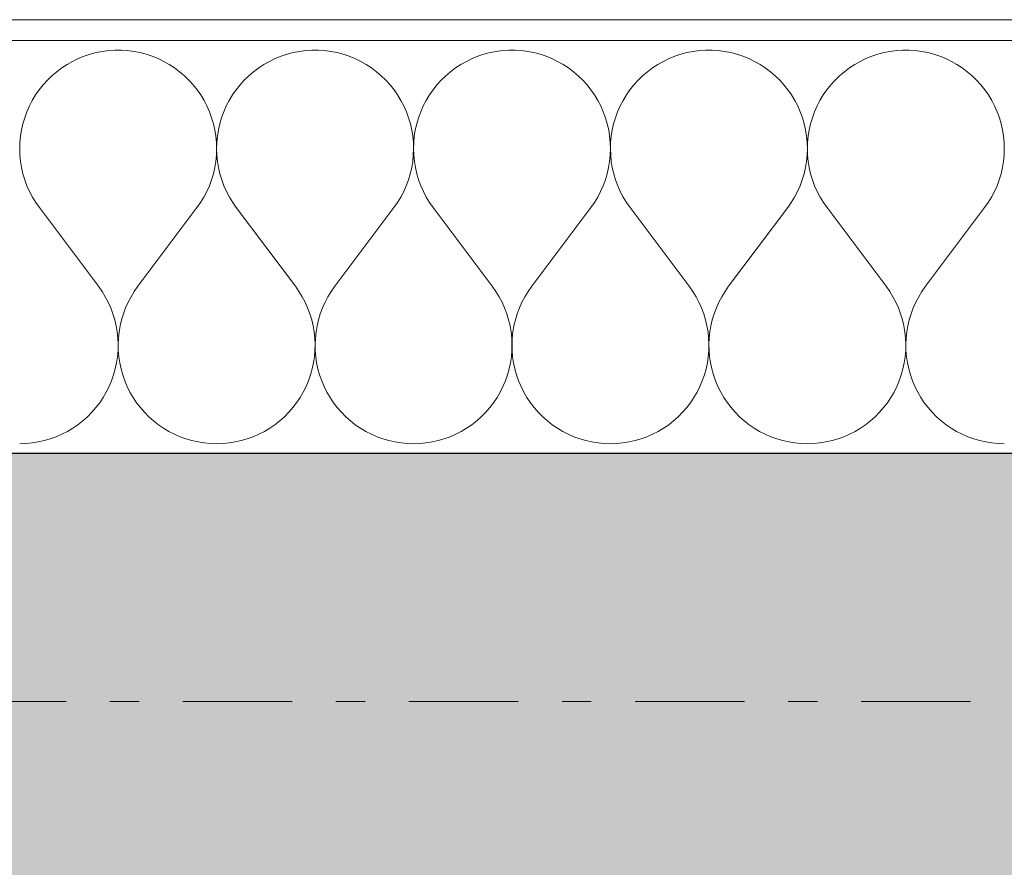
# Model space of a CAD drawing. Extents: x 100 to 2982, y 37 to 2050.
# Tile 130 of 135: x 2036 to 2084, y 1781 to 1823. Entities that reach past the tile are written whole.
import ezdxf
from ezdxf.xclip import XClip

# ---------------------------------------------------------------- set-up
doc = ezdxf.new("R2010")
doc.units = 0
doc.header["$MEASUREMENT"] = 0
doc.header["$XCLIPFRAME"] = 0
doc.linetypes.add('Przerywana podwójnie', pattern=[54.680554, 26.458333, -10.583333, 7.055556, -10.583333])
for name, color, linetype in [('410-K Osie', 7, 'Continuous'), ('420-K Ściany', 7, 'Continuous'), ('820-G Rysunki Obrazki', 7, 'Continuous')]:
    doc.layers.add(name, color=color, linetype=linetype)

# ---------------------------------------------------------------- blocks, each defined once
blk = doc.blocks.new('*X25')
at = {"layer": '420-K Ściany', "color": 174, "linetype": 'Continuous', "lineweight": 5, "ltscale": 0.2}
for p, q in [((2040.033, 1820.972), (2039.733, 1820.913)), ((2040.336, 1821.011), (2040.033, 1820.972)), ((2040.641, 1821.03), (2040.336, 1821.011)), ((2040.947, 1821.03), (2040.641, 1821.03)), ((2041.252, 1821.011), (2040.947, 1821.03)), ((2041.555, 1820.972), (2041.252, 1821.011)), ((2041.855, 1820.913), (2041.555, 1820.972)), ((2049.557, 1820.972), (2049.257, 1820.913)), ((2049.86, 1821.011), (2049.557, 1820.972)), ((2050.165, 1821.03), (2049.86, 1821.011)), ((2050.471, 1821.03), (2050.165, 1821.03)), ((2050.776, 1821.011), (2050.471, 1821.03)), ((2051.079, 1820.972), (2050.776, 1821.011)), ((2051.379, 1820.913), (2051.079, 1820.972)), ((2059.081, 1820.972), (2058.781, 1820.913)), ((2059.384, 1821.011), (2059.081, 1820.972)), ((2059.689, 1821.03), (2059.384, 1821.011)), ((2059.994, 1821.03), (2059.689, 1821.03)), ((2060.299, 1821.011), (2059.994, 1821.03)), ((2060.602, 1820.972), (2060.299, 1821.011)), ((2060.902, 1820.913), (2060.602, 1820.972)), ((2068.605, 1820.972), (2068.305, 1820.913)), ((2068.908, 1821.011), (2068.605, 1820.972)), ((2069.213, 1821.03), (2068.908, 1821.011)), ((2069.518, 1821.03), (2069.213, 1821.03)), ((2069.823, 1821.011), (2069.518, 1821.03)), ((2070.126, 1820.972), (2069.823, 1821.011)), ((2070.426, 1820.913), (2070.126, 1820.972)), ((2078.128, 1820.972), (2077.829, 1820.913)), ((2078.431, 1821.011), (2078.128, 1820.972)), ((2078.736, 1821.03), (2078.431, 1821.011)), ((2079.042, 1821.03), (2078.736, 1821.03)), ((2079.347, 1821.011), (2079.042, 1821.03)), ((2079.65, 1820.972), (2079.347, 1821.011)), ((2079.95, 1820.913), (2079.65, 1820.972)), ((2038.589, 1820.492), (2038.323, 1820.341)), ((2038.865, 1820.624), (2038.589, 1820.492)), ((2039.148, 1820.739), (2038.865, 1820.624)), ((2039.438, 1820.835), (2039.148, 1820.739)), ((2039.733, 1820.913), (2039.438, 1820.835)), ((2042.15, 1820.835), (2041.855, 1820.913)), ((2042.44, 1820.739), (2042.15, 1820.835)), ((2042.723, 1820.624), (2042.44, 1820.739)), ((2042.999, 1820.492), (2042.723, 1820.624)), ((2043.265, 1820.341), (2042.999, 1820.492)), ((2048.113, 1820.492), (2047.847, 1820.341)), ((2048.388, 1820.624), (2048.113, 1820.492)), ((2048.672, 1820.739), (2048.388, 1820.624)), ((2048.962, 1820.835), (2048.672, 1820.739)), ((2049.257, 1820.913), (2048.962, 1820.835)), ((2051.674, 1820.835), (2051.379, 1820.913)), ((2051.964, 1820.739), (2051.674, 1820.835)), ((2052.247, 1820.624), (2051.964, 1820.739)), ((2052.523, 1820.492), (2052.247, 1820.624)), ((2052.789, 1820.341), (2052.523, 1820.492)), ((2057.637, 1820.492), (2057.371, 1820.341)), ((2057.912, 1820.624), (2057.637, 1820.492)), ((2058.195, 1820.739), (2057.912, 1820.624)), ((2058.485, 1820.835), (2058.195, 1820.739)), ((2058.781, 1820.913), (2058.485, 1820.835)), ((2061.198, 1820.835), (2060.902, 1820.913)), ((2061.488, 1820.739), (2061.198, 1820.835)), ((2061.771, 1820.624), (2061.488, 1820.739)), ((2062.046, 1820.492), (2061.771, 1820.624)), ((2062.313, 1820.341), (2062.046, 1820.492)), ((2067.161, 1820.492), (2066.895, 1820.341)), ((2067.436, 1820.624), (2067.161, 1820.492)), ((2067.719, 1820.739), (2067.436, 1820.624)), ((2068.009, 1820.835), (2067.719, 1820.739)), ((2068.305, 1820.913), (2068.009, 1820.835)), ((2070.722, 1820.835), (2070.426, 1820.913)), ((2071.012, 1820.739), (2070.722, 1820.835)), ((2071.295, 1820.624), (2071.012, 1820.739)), ((2071.57, 1820.492), (2071.295, 1820.624)), ((2071.836, 1820.341), (2071.57, 1820.492)), ((2076.685, 1820.492), (2076.418, 1820.341)), ((2076.96, 1820.624), (2076.685, 1820.492)), ((2077.243, 1820.739), (2076.96, 1820.624)), ((2077.533, 1820.835), (2077.243, 1820.739)), ((2077.829, 1820.913), (2077.533, 1820.835)), ((2080.246, 1820.835), (2079.95, 1820.913)), ((2080.536, 1820.739), (2080.246, 1820.835)), ((2080.819, 1820.624), (2080.536, 1820.739)), ((2081.094, 1820.492), (2080.819, 1820.624)), ((2081.36, 1820.341), (2081.094, 1820.492)), ((2038.067, 1820.175), (2037.822, 1819.992)), ((2038.323, 1820.341), (2038.067, 1820.175)), ((2043.521, 1820.175), (2043.265, 1820.341)), ((2043.766, 1819.992), (2043.521, 1820.175)), ((2047.591, 1820.175), (2047.346, 1819.992)), ((2047.847, 1820.341), (2047.591, 1820.175)), ((2053.045, 1820.175), (2052.789, 1820.341)), ((2053.289, 1819.992), (2053.045, 1820.175)), ((2057.115, 1820.175), (2056.87, 1819.992)), ((2057.371, 1820.341), (2057.115, 1820.175)), ((2062.569, 1820.175), (2062.313, 1820.341)), ((2062.813, 1819.992), (2062.569, 1820.175)), ((2066.639, 1820.175), (2066.394, 1819.992)), ((2066.895, 1820.341), (2066.639, 1820.175)), ((2072.092, 1820.175), (2071.836, 1820.341)), ((2072.337, 1819.992), (2072.092, 1820.175)), ((2076.162, 1820.175), (2075.918, 1819.992)), ((2076.418, 1820.341), (2076.162, 1820.175)), ((2081.616, 1820.175), (2081.36, 1820.341)), ((2081.861, 1819.992), (2081.616, 1820.175)), ((2037.37, 1819.581), (2037.165, 1819.354)), ((2037.59, 1819.793), (2037.37, 1819.581)), ((2037.822, 1819.992), (2037.59, 1819.793)), ((2043.998, 1819.793), (2043.766, 1819.992)), ((2044.218, 1819.581), (2043.998, 1819.793)), ((2044.423, 1819.354), (2044.218, 1819.581)), ((2046.894, 1819.581), (2046.689, 1819.354)), ((2047.114, 1819.793), (2046.894, 1819.581)), ((2047.346, 1819.992), (2047.114, 1819.793)), ((2053.522, 1819.793), (2053.289, 1819.992)), ((2053.741, 1819.581), (2053.522, 1819.793)), ((2053.947, 1819.354), (2053.741, 1819.581)), ((2056.418, 1819.581), (2056.213, 1819.354)), ((2056.637, 1819.793), (2056.418, 1819.581)), ((2056.87, 1819.992), (2056.637, 1819.793)), ((2063.046, 1819.793), (2062.813, 1819.992)), ((2063.265, 1819.581), (2063.046, 1819.793)), ((2063.47, 1819.354), (2063.265, 1819.581)), ((2065.942, 1819.581), (2065.737, 1819.354)), ((2066.161, 1819.793), (2065.942, 1819.581)), ((2066.394, 1819.992), (2066.161, 1819.793)), ((2072.57, 1819.793), (2072.337, 1819.992)), ((2072.789, 1819.581), (2072.57, 1819.793)), ((2072.994, 1819.354), (2072.789, 1819.581)), ((2075.466, 1819.581), (2075.26, 1819.354)), ((2075.685, 1819.793), (2075.466, 1819.581)), ((2075.918, 1819.992), (2075.685, 1819.793)), ((2082.093, 1819.793), (2081.861, 1819.992)), ((2082.313, 1819.581), (2082.093, 1819.793)), ((2082.518, 1819.354), (2082.313, 1819.581)), ((2036.975, 1819.115), (2036.8, 1818.864)), ((2037.165, 1819.354), (2036.975, 1819.115)), ((2044.613, 1819.115), (2044.423, 1819.354)), ((2044.788, 1818.864), (2044.613, 1819.115)), ((2046.499, 1819.115), (2046.324, 1818.864)), ((2046.689, 1819.354), (2046.499, 1819.115)), ((2054.137, 1819.115), (2053.947, 1819.354)), ((2054.311, 1818.864), (2054.137, 1819.115)), ((2056.023, 1819.115), (2055.848, 1818.864)), ((2056.213, 1819.354), (2056.023, 1819.115)), ((2063.661, 1819.115), (2063.47, 1819.354)), ((2063.835, 1818.864), (2063.661, 1819.115)), ((2065.546, 1819.115), (2065.372, 1818.864)), ((2065.737, 1819.354), (2065.546, 1819.115)), ((2073.185, 1819.115), (2072.994, 1819.354)), ((2073.359, 1818.864), (2073.185, 1819.115)), ((2075.07, 1819.115), (2074.896, 1818.864)), ((2075.26, 1819.354), (2075.07, 1819.115)), ((2082.708, 1819.115), (2082.518, 1819.354)), ((2082.883, 1818.864), (2082.708, 1819.115)), ((2036.642, 1818.603), (2036.501, 1818.332)), ((2036.8, 1818.864), (2036.642, 1818.603)), ((2044.946, 1818.603), (2044.788, 1818.864)), ((2045.087, 1818.332), (2044.946, 1818.603)), ((2046.166, 1818.603), (2046.025, 1818.332)), ((2046.324, 1818.864), (2046.166, 1818.603)), ((2054.47, 1818.603), (2054.311, 1818.864)), ((2054.611, 1818.332), (2054.47, 1818.603)), ((2055.69, 1818.603), (2055.549, 1818.332)), ((2055.848, 1818.864), (2055.69, 1818.603)), ((2063.993, 1818.603), (2063.835, 1818.864)), ((2064.134, 1818.332), (2063.993, 1818.603)), ((2065.214, 1818.603), (2065.073, 1818.332)), ((2065.372, 1818.864), (2065.214, 1818.603)), ((2073.517, 1818.603), (2073.359, 1818.864)), ((2073.658, 1818.332), (2073.517, 1818.603)), ((2074.737, 1818.603), (2074.596, 1818.332)), ((2074.896, 1818.864), (2074.737, 1818.603)), ((2083.041, 1818.603), (2082.883, 1818.864)), ((2083.182, 1818.332), (2083.041, 1818.603)), ((2036.501, 1818.332), (2036.378, 1818.052)), ((2045.21, 1818.052), (2045.087, 1818.332)), ((2046.025, 1818.332), (2045.902, 1818.052)), ((2054.734, 1818.052), (2054.611, 1818.332)), ((2055.549, 1818.332), (2055.425, 1818.052)), ((2064.258, 1818.052), (2064.134, 1818.332)), ((2065.073, 1818.332), (2064.949, 1818.052)), ((2073.782, 1818.052), (2073.658, 1818.332)), ((2074.596, 1818.332), (2074.473, 1818.052)), ((2083.305, 1818.052), (2083.182, 1818.332)), ((2036.273, 1817.765), (2036.186, 1817.472)), ((2036.378, 1818.052), (2036.273, 1817.765)), ((2045.315, 1817.765), (2045.21, 1818.052)), ((2045.402, 1817.472), (2045.315, 1817.765)), ((2045.796, 1817.765), (2045.71, 1817.472)), ((2045.902, 1818.052), (2045.796, 1817.765)), ((2054.839, 1817.765), (2054.734, 1818.052)), ((2054.926, 1817.472), (2054.839, 1817.765)), ((2055.32, 1817.765), (2055.234, 1817.472)), ((2055.425, 1818.052), (2055.32, 1817.765)), ((2064.363, 1817.765), (2064.258, 1818.052)), ((2064.449, 1817.472), (2064.363, 1817.765)), ((2064.844, 1817.765), (2064.758, 1817.472)), ((2064.949, 1818.052), (2064.844, 1817.765)), ((2073.887, 1817.765), (2073.782, 1818.052)), ((2073.973, 1817.472), (2073.887, 1817.765)), ((2074.368, 1817.765), (2074.281, 1817.472)), ((2074.473, 1818.052), (2074.368, 1817.765)), ((2083.411, 1817.765), (2083.305, 1818.052)), ((2083.497, 1817.472), (2083.411, 1817.765)), ((2036.119, 1817.174), (2036.07, 1816.872)), ((2036.186, 1817.472), (2036.119, 1817.174)), ((2045.469, 1817.174), (2045.402, 1817.472)), ((2045.518, 1816.872), (2045.469, 1817.174)), ((2045.642, 1817.174), (2045.594, 1816.872)), ((2045.71, 1817.472), (2045.642, 1817.174)), ((2054.993, 1817.174), (2054.926, 1817.472)), ((2055.042, 1816.872), (2054.993, 1817.174)), ((2055.166, 1817.174), (2055.118, 1816.872)), ((2055.234, 1817.472), (2055.166, 1817.174)), ((2064.517, 1817.174), (2064.449, 1817.472)), ((2064.565, 1816.872), (2064.517, 1817.174)), ((2064.69, 1817.174), (2064.642, 1816.872)), ((2064.758, 1817.472), (2064.69, 1817.174)), ((2074.041, 1817.174), (2073.973, 1817.472)), ((2074.089, 1816.872), (2074.041, 1817.174)), ((2074.214, 1817.174), (2074.165, 1816.872)), ((2074.281, 1817.472), (2074.214, 1817.174)), ((2083.565, 1817.174), (2083.497, 1817.472)), ((2083.613, 1816.872), (2083.565, 1817.174)), ((2036.07, 1816.872), (2036.041, 1816.568)), ((2045.547, 1816.568), (2045.518, 1816.872)), ((2045.594, 1816.872), (2045.565, 1816.568)), ((2055.07, 1816.568), (2055.042, 1816.872)), ((2055.118, 1816.872), (2055.089, 1816.568)), ((2064.594, 1816.568), (2064.565, 1816.872)), ((2064.642, 1816.872), (2064.613, 1816.568)), ((2074.118, 1816.568), (2074.089, 1816.872)), ((2074.165, 1816.872), (2074.137, 1816.568)), ((2083.642, 1816.568), (2083.613, 1816.872)), ((2036.041, 1816.568), (2036.032, 1816.263)), ((2036.032, 1816.263), (2036.042, 1815.957)), ((2045.546, 1815.957), (2045.556, 1816.263)), ((2045.556, 1816.263), (2045.547, 1816.568)), ((2045.565, 1816.568), (2045.556, 1816.263)), ((2045.556, 1816.263), (2045.566, 1815.957)), ((2055.069, 1815.957), (2055.08, 1816.263)), ((2055.08, 1816.263), (2055.07, 1816.568)), ((2055.089, 1816.568), (2055.08, 1816.263)), ((2055.08, 1816.263), (2055.09, 1815.957)), ((2064.593, 1815.957), (2064.604, 1816.263)), ((2064.604, 1816.263), (2064.594, 1816.568)), ((2064.613, 1816.568), (2064.604, 1816.263)), ((2064.604, 1816.263), (2064.614, 1815.957)), ((2074.117, 1815.957), (2074.127, 1816.263)), ((2074.127, 1816.263), (2074.118, 1816.568)), ((2074.137, 1816.568), (2074.127, 1816.263)), ((2074.127, 1816.263), (2074.138, 1815.957)), ((2083.641, 1815.957), (2083.651, 1816.263)), ((2083.651, 1816.263), (2083.642, 1816.568)), ((2036.042, 1815.957), (2036.072, 1815.653)), ((2045.516, 1815.653), (2045.546, 1815.957)), ((2045.566, 1815.957), (2045.596, 1815.653)), ((2055.04, 1815.653), (2055.069, 1815.957)), ((2055.09, 1815.957), (2055.12, 1815.653)), ((2064.563, 1815.653), (2064.593, 1815.957)), ((2064.614, 1815.957), (2064.644, 1815.653)), ((2074.087, 1815.653), (2074.117, 1815.957)), ((2074.138, 1815.957), (2074.168, 1815.653)), ((2083.611, 1815.653), (2083.641, 1815.957)), ((2036.072, 1815.653), (2036.122, 1815.352)), ((2036.122, 1815.352), (2036.19, 1815.054)), ((2045.398, 1815.054), (2045.466, 1815.352)), ((2045.466, 1815.352), (2045.516, 1815.653)), ((2045.596, 1815.653), (2045.645, 1815.352)), ((2045.645, 1815.352), (2045.714, 1815.054)), ((2054.922, 1815.054), (2054.99, 1815.352)), ((2054.99, 1815.352), (2055.04, 1815.653)), ((2055.12, 1815.653), (2055.169, 1815.352)), ((2055.169, 1815.352), (2055.238, 1815.054)), ((2064.445, 1815.054), (2064.514, 1815.352)), ((2064.514, 1815.352), (2064.563, 1815.653)), ((2064.644, 1815.653), (2064.693, 1815.352)), ((2064.693, 1815.352), (2064.762, 1815.054)), ((2073.969, 1815.054), (2074.038, 1815.352)), ((2074.038, 1815.352), (2074.087, 1815.653)), ((2074.168, 1815.653), (2074.217, 1815.352)), ((2074.217, 1815.352), (2074.285, 1815.054)), ((2083.493, 1815.054), (2083.562, 1815.352)), ((2083.562, 1815.352), (2083.611, 1815.653)), ((2036.19, 1815.054), (2036.278, 1814.761)), ((2045.31, 1814.761), (2045.398, 1815.054)), ((2045.714, 1815.054), (2045.802, 1814.761)), ((2054.834, 1814.761), (2054.922, 1815.054)), ((2055.238, 1815.054), (2055.325, 1814.761)), ((2064.358, 1814.761), (2064.445, 1815.054)), ((2064.762, 1815.054), (2064.849, 1814.761)), ((2073.882, 1814.761), (2073.969, 1815.054)), ((2074.285, 1815.054), (2074.373, 1814.761)), ((2083.406, 1814.761), (2083.493, 1815.054)), ((2036.278, 1814.761), (2036.384, 1814.475)), ((2036.384, 1814.475), (2036.508, 1814.195)), ((2045.08, 1814.195), (2045.204, 1814.475)), ((2045.204, 1814.475), (2045.31, 1814.761)), ((2045.802, 1814.761), (2045.908, 1814.475)), ((2045.908, 1814.475), (2046.032, 1814.195)), ((2054.604, 1814.195), (2054.728, 1814.475)), ((2054.728, 1814.475), (2054.834, 1814.761)), ((2055.325, 1814.761), (2055.431, 1814.475)), ((2055.431, 1814.475), (2055.556, 1814.195)), ((2064.127, 1814.195), (2064.252, 1814.475)), ((2064.252, 1814.475), (2064.358, 1814.761)), ((2064.849, 1814.761), (2064.955, 1814.475)), ((2064.955, 1814.475), (2065.08, 1814.195)), ((2073.651, 1814.195), (2073.776, 1814.475)), ((2073.776, 1814.475), (2073.882, 1814.761)), ((2074.373, 1814.761), (2074.479, 1814.475)), ((2074.479, 1814.475), (2074.603, 1814.195)), ((2083.175, 1814.195), (2083.299, 1814.475)), ((2083.299, 1814.475), (2083.406, 1814.761)), ((2036.508, 1814.195), (2036.65, 1813.925)), ((2036.65, 1813.925), (2036.809, 1813.664)), ((2044.779, 1813.664), (2044.938, 1813.925)), ((2044.938, 1813.925), (2045.08, 1814.195)), ((2046.032, 1814.195), (2046.174, 1813.925)), ((2046.174, 1813.925), (2046.333, 1813.664)), ((2054.303, 1813.664), (2054.462, 1813.925)), ((2054.462, 1813.925), (2054.604, 1814.195)), ((2055.556, 1814.195), (2055.698, 1813.925)), ((2055.698, 1813.925), (2055.857, 1813.664)), ((2063.827, 1813.664), (2063.986, 1813.925)), ((2063.986, 1813.925), (2064.127, 1814.195)), ((2065.08, 1814.195), (2065.221, 1813.925)), ((2065.221, 1813.925), (2065.38, 1813.664)), ((2073.35, 1813.664), (2073.509, 1813.925)), ((2073.509, 1813.925), (2073.651, 1814.195)), ((2074.603, 1814.195), (2074.745, 1813.925)), ((2074.745, 1813.925), (2074.904, 1813.664)), ((2082.874, 1813.664), (2083.033, 1813.925)), ((2083.033, 1813.925), (2083.175, 1814.195)), ((2036.809, 1813.664), (2036.984, 1813.414)), ((2036.984, 1813.414), (2039.842, 1809.604)), ((2044.604, 1813.414), (2041.746, 1809.604)), ((2044.604, 1813.414), (2044.779, 1813.664)), ((2046.333, 1813.664), (2046.508, 1813.414)), ((2046.508, 1813.414), (2049.365, 1809.604)), ((2054.127, 1813.414), (2051.27, 1809.604)), ((2054.127, 1813.414), (2054.303, 1813.664)), ((2055.857, 1813.664), (2056.032, 1813.414)), ((2056.032, 1813.414), (2058.889, 1809.604)), ((2063.651, 1813.414), (2060.794, 1809.604)), ((2063.651, 1813.414), (2063.827, 1813.664)), ((2065.38, 1813.664), (2065.556, 1813.414)), ((2065.556, 1813.414), (2068.413, 1809.604)), ((2073.175, 1813.414), (2070.318, 1809.604)), ((2073.175, 1813.414), (2073.35, 1813.664)), ((2074.904, 1813.664), (2075.08, 1813.414)), ((2075.08, 1813.414), (2077.937, 1809.604)), ((2082.699, 1813.414), (2079.842, 1809.604)), ((2082.699, 1813.414), (2082.874, 1813.664)), ((2040.015, 1809.358), (2039.842, 1809.604)), ((2041.746, 1809.604), (2041.573, 1809.358)), ((2049.538, 1809.358), (2049.365, 1809.604)), ((2051.27, 1809.604), (2051.097, 1809.358)), ((2059.062, 1809.358), (2058.889, 1809.604)), ((2060.794, 1809.604), (2060.621, 1809.358)), ((2068.586, 1809.358), (2068.413, 1809.604)), ((2070.318, 1809.604), (2070.145, 1809.358)), ((2078.11, 1809.358), (2077.937, 1809.604)), ((2079.842, 1809.604), (2079.669, 1809.358)), ((2040.172, 1809.101), (2040.015, 1809.358)), ((2040.312, 1808.834), (2040.172, 1809.101)), ((2041.416, 1809.101), (2041.276, 1808.834)), ((2041.573, 1809.358), (2041.416, 1809.101)), ((2049.696, 1809.101), (2049.538, 1809.358)), ((2049.836, 1808.834), (2049.696, 1809.101)), ((2050.94, 1809.101), (2050.8, 1808.834)), ((2051.097, 1809.358), (2050.94, 1809.101)), ((2059.219, 1809.101), (2059.062, 1809.358)), ((2059.36, 1808.834), (2059.219, 1809.101)), ((2060.464, 1809.101), (2060.323, 1808.834)), ((2060.621, 1809.358), (2060.464, 1809.101)), ((2068.743, 1809.101), (2068.586, 1809.358)), ((2068.884, 1808.834), (2068.743, 1809.101)), ((2069.988, 1809.101), (2069.847, 1808.834)), ((2070.145, 1809.358), (2069.988, 1809.101)), ((2078.267, 1809.101), (2078.11, 1809.358)), ((2078.407, 1808.834), (2078.267, 1809.101)), ((2079.512, 1809.101), (2079.371, 1808.834)), ((2079.669, 1809.358), (2079.512, 1809.101)), ((2040.436, 1808.559), (2040.312, 1808.834)), ((2041.276, 1808.834), (2041.152, 1808.559)), ((2049.959, 1808.559), (2049.836, 1808.834)), ((2050.8, 1808.834), (2050.676, 1808.559)), ((2059.483, 1808.559), (2059.36, 1808.834)), ((2060.323, 1808.834), (2060.2, 1808.559)), ((2069.007, 1808.559), (2068.884, 1808.834)), ((2069.847, 1808.834), (2069.724, 1808.559)), ((2078.531, 1808.559), (2078.407, 1808.834)), ((2079.371, 1808.834), (2079.248, 1808.559)), ((2040.541, 1808.277), (2040.436, 1808.559)), ((2040.629, 1807.989), (2040.541, 1808.277)), ((2041.047, 1808.277), (2040.959, 1807.989)), ((2041.152, 1808.559), (2041.047, 1808.277)), ((2050.065, 1808.277), (2049.959, 1808.559)), ((2050.153, 1807.989), (2050.065, 1808.277)), ((2050.57, 1808.277), (2050.483, 1807.989)), ((2050.676, 1808.559), (2050.57, 1808.277)), ((2059.589, 1808.277), (2059.483, 1808.559)), ((2059.677, 1807.989), (2059.589, 1808.277)), ((2060.094, 1808.277), (2060.006, 1807.989)), ((2060.2, 1808.559), (2060.094, 1808.277)), ((2069.113, 1808.277), (2069.007, 1808.559)), ((2069.201, 1807.989), (2069.113, 1808.277)), ((2069.618, 1808.277), (2069.53, 1807.989)), ((2069.724, 1808.559), (2069.618, 1808.277)), ((2078.637, 1808.277), (2078.531, 1808.559)), ((2078.724, 1807.989), (2078.637, 1808.277)), ((2079.142, 1808.277), (2079.054, 1807.989)), ((2079.248, 1808.559), (2079.142, 1808.277)), ((2040.698, 1807.696), (2040.629, 1807.989)), ((2040.749, 1807.399), (2040.698, 1807.696)), ((2040.89, 1807.696), (2040.839, 1807.399)), ((2040.959, 1807.989), (2040.89, 1807.696)), ((2050.222, 1807.696), (2050.153, 1807.989)), ((2050.273, 1807.399), (2050.222, 1807.696)), ((2050.413, 1807.696), (2050.363, 1807.399)), ((2050.483, 1807.989), (2050.413, 1807.696)), ((2059.746, 1807.696), (2059.677, 1807.989)), ((2059.797, 1807.399), (2059.746, 1807.696)), ((2059.937, 1807.696), (2059.886, 1807.399)), ((2060.006, 1807.989), (2059.937, 1807.696)), ((2069.27, 1807.696), (2069.201, 1807.989)), ((2069.321, 1807.399), (2069.27, 1807.696)), ((2069.461, 1807.696), (2069.41, 1807.399)), ((2069.53, 1807.989), (2069.461, 1807.696)), ((2078.794, 1807.696), (2078.724, 1807.989)), ((2078.844, 1807.399), (2078.794, 1807.696)), ((2078.985, 1807.696), (2078.934, 1807.399)), ((2079.054, 1807.989), (2078.985, 1807.696)), ((2040.781, 1807.1), (2040.749, 1807.399)), ((2040.839, 1807.399), (2040.807, 1807.1)), ((2050.305, 1807.1), (2050.273, 1807.399)), ((2050.363, 1807.399), (2050.331, 1807.1)), ((2059.829, 1807.1), (2059.797, 1807.399)), ((2059.886, 1807.399), (2059.855, 1807.1)), ((2069.352, 1807.1), (2069.321, 1807.399)), ((2069.41, 1807.399), (2069.378, 1807.1)), ((2078.876, 1807.1), (2078.844, 1807.399)), ((2078.934, 1807.399), (2078.902, 1807.1)), ((2040.794, 1806.799), (2040.781, 1807.1)), ((2040.787, 1806.497), (2040.794, 1806.799)), ((2040.807, 1807.1), (2040.794, 1806.799)), ((2040.794, 1806.799), (2040.801, 1806.497)), ((2050.318, 1806.799), (2050.305, 1807.1)), ((2050.311, 1806.497), (2050.318, 1806.799)), ((2050.331, 1807.1), (2050.318, 1806.799)), ((2050.318, 1806.799), (2050.324, 1806.497)), ((2059.841, 1806.799), (2059.829, 1807.1)), ((2059.835, 1806.497), (2059.841, 1806.799)), ((2059.855, 1807.1), (2059.842, 1806.799)), ((2059.842, 1806.799), (2059.848, 1806.497)), ((2069.365, 1806.799), (2069.352, 1807.1)), ((2069.359, 1806.497), (2069.365, 1806.799)), ((2069.378, 1807.1), (2069.366, 1806.799)), ((2069.366, 1806.799), (2069.372, 1806.497)), ((2078.889, 1806.799), (2078.876, 1807.1)), ((2078.883, 1806.497), (2078.889, 1806.799)), ((2078.902, 1807.1), (2078.89, 1806.799)), ((2078.89, 1806.799), (2078.896, 1806.497)), ((2040.718, 1805.899), (2040.762, 1806.197)), ((2040.762, 1806.197), (2040.787, 1806.497)), ((2040.801, 1806.497), (2040.826, 1806.197)), ((2040.826, 1806.197), (2040.87, 1805.899)), ((2050.242, 1805.899), (2050.286, 1806.197)), ((2050.286, 1806.197), (2050.311, 1806.497)), ((2050.324, 1806.497), (2050.35, 1806.197)), ((2050.35, 1806.197), (2050.394, 1805.899)), ((2059.766, 1805.899), (2059.81, 1806.197)), ((2059.81, 1806.197), (2059.835, 1806.497)), ((2059.848, 1806.497), (2059.873, 1806.197)), ((2059.873, 1806.197), (2059.918, 1805.899)), ((2069.289, 1805.899), (2069.334, 1806.197)), ((2069.334, 1806.197), (2069.359, 1806.497)), ((2069.372, 1806.497), (2069.397, 1806.197)), ((2069.397, 1806.197), (2069.441, 1805.899)), ((2078.813, 1805.899), (2078.857, 1806.197)), ((2078.857, 1806.197), (2078.883, 1806.497)), ((2078.896, 1806.497), (2078.921, 1806.197)), ((2078.921, 1806.197), (2078.965, 1805.899)), ((2040.655, 1805.605), (2040.718, 1805.899)), ((2040.87, 1805.899), (2040.933, 1805.605)), ((2050.179, 1805.605), (2050.242, 1805.899)), ((2050.394, 1805.899), (2050.457, 1805.605)), ((2059.703, 1805.605), (2059.766, 1805.899)), ((2059.918, 1805.899), (2059.981, 1805.605)), ((2069.226, 1805.605), (2069.289, 1805.899)), ((2069.441, 1805.899), (2069.504, 1805.605)), ((2078.75, 1805.605), (2078.813, 1805.899)), ((2078.965, 1805.899), (2079.028, 1805.605)), ((2040.474, 1805.031), (2040.574, 1805.315)), ((2040.574, 1805.315), (2040.655, 1805.605)), ((2040.933, 1805.605), (2041.014, 1805.315)), ((2041.014, 1805.315), (2041.114, 1805.031)), ((2049.998, 1805.031), (2050.097, 1805.315)), ((2050.097, 1805.315), (2050.179, 1805.605)), ((2050.457, 1805.605), (2050.538, 1805.315)), ((2050.538, 1805.315), (2050.638, 1805.031)), ((2059.522, 1805.031), (2059.621, 1805.315)), ((2059.621, 1805.315), (2059.703, 1805.605)), ((2059.981, 1805.605), (2060.062, 1805.315)), ((2060.062, 1805.315), (2060.162, 1805.031)), ((2069.045, 1805.031), (2069.145, 1805.315)), ((2069.145, 1805.315), (2069.226, 1805.605)), ((2069.504, 1805.605), (2069.586, 1805.315)), ((2069.586, 1805.315), (2069.686, 1805.031)), ((2078.569, 1805.031), (2078.669, 1805.315)), ((2078.669, 1805.315), (2078.75, 1805.605)), ((2079.028, 1805.605), (2079.11, 1805.315)), ((2079.11, 1805.315), (2079.209, 1805.031)), ((2040.356, 1804.753), (2040.474, 1805.031)), ((2041.114, 1805.031), (2041.232, 1804.753)), ((2049.88, 1804.753), (2049.998, 1805.031)), ((2050.638, 1805.031), (2050.755, 1804.753)), ((2059.404, 1804.753), (2059.522, 1805.031)), ((2060.162, 1805.031), (2060.279, 1804.753)), ((2068.928, 1804.753), (2069.045, 1805.031)), ((2069.686, 1805.031), (2069.803, 1804.753)), ((2078.452, 1804.753), (2078.569, 1805.031)), ((2079.209, 1805.031), (2079.327, 1804.753)), ((2040.07, 1804.223), (2040.222, 1804.484)), ((2040.222, 1804.484), (2040.356, 1804.753)), ((2041.232, 1804.753), (2041.366, 1804.484)), ((2041.366, 1804.484), (2041.518, 1804.223)), ((2049.594, 1804.223), (2049.746, 1804.484)), ((2049.746, 1804.484), (2049.88, 1804.753)), ((2050.755, 1804.753), (2050.89, 1804.484)), ((2050.89, 1804.484), (2051.041, 1804.223)), ((2059.118, 1804.223), (2059.269, 1804.484)), ((2059.269, 1804.484), (2059.404, 1804.753)), ((2060.279, 1804.753), (2060.414, 1804.484)), ((2060.414, 1804.484), (2060.565, 1804.223)), ((2068.642, 1804.223), (2068.793, 1804.484)), ((2068.793, 1804.484), (2068.928, 1804.753)), ((2069.803, 1804.753), (2069.938, 1804.484)), ((2069.938, 1804.484), (2070.089, 1804.223)), ((2078.166, 1804.223), (2078.317, 1804.484)), ((2078.317, 1804.484), (2078.452, 1804.753)), ((2079.327, 1804.753), (2079.461, 1804.484)), ((2079.461, 1804.484), (2079.613, 1804.223)), ((2039.72, 1803.734), (2039.903, 1803.973)), ((2039.903, 1803.973), (2040.07, 1804.223)), ((2041.518, 1804.223), (2041.685, 1803.973)), ((2041.685, 1803.973), (2041.868, 1803.734)), ((2049.243, 1803.734), (2049.426, 1803.973)), ((2049.426, 1803.973), (2049.594, 1804.223)), ((2051.041, 1804.223), (2051.209, 1803.973)), ((2051.209, 1803.973), (2051.392, 1803.734)), ((2058.767, 1803.734), (2058.95, 1803.973)), ((2058.95, 1803.973), (2059.118, 1804.223)), ((2060.565, 1804.223), (2060.733, 1803.973)), ((2060.733, 1803.973), (2060.916, 1803.734)), ((2068.291, 1803.734), (2068.474, 1803.973)), ((2068.474, 1803.973), (2068.642, 1804.223)), ((2070.089, 1804.223), (2070.257, 1803.973)), ((2070.257, 1803.973), (2070.44, 1803.734)), ((2077.815, 1803.734), (2077.998, 1803.973)), ((2077.998, 1803.973), (2078.166, 1804.223)), ((2079.613, 1804.223), (2079.781, 1803.973)), ((2079.781, 1803.973), (2079.964, 1803.734)), ((2039.31, 1803.293), (2039.522, 1803.507)), ((2039.522, 1803.507), (2039.72, 1803.734)), ((2041.868, 1803.734), (2042.066, 1803.507)), ((2042.066, 1803.507), (2042.278, 1803.293)), ((2048.834, 1803.293), (2049.046, 1803.507)), ((2049.046, 1803.507), (2049.243, 1803.734)), ((2051.392, 1803.734), (2051.59, 1803.507)), ((2051.59, 1803.507), (2051.802, 1803.293)), ((2058.357, 1803.293), (2058.569, 1803.507)), ((2058.569, 1803.507), (2058.767, 1803.734)), ((2060.916, 1803.734), (2061.114, 1803.507)), ((2061.114, 1803.507), (2061.326, 1803.293)), ((2067.881, 1803.293), (2068.093, 1803.507)), ((2068.093, 1803.507), (2068.291, 1803.734)), ((2070.44, 1803.734), (2070.638, 1803.507)), ((2070.638, 1803.507), (2070.85, 1803.293)), ((2077.405, 1803.293), (2077.617, 1803.507)), ((2077.617, 1803.507), (2077.815, 1803.734)), ((2079.964, 1803.734), (2080.162, 1803.507)), ((2080.162, 1803.507), (2080.373, 1803.293)), ((2038.599, 1802.736), (2038.848, 1802.907)), ((2038.848, 1802.907), (2039.085, 1803.092)), ((2039.085, 1803.092), (2039.31, 1803.293)), ((2042.278, 1803.293), (2042.503, 1803.092)), ((2042.503, 1803.092), (2042.74, 1802.907)), ((2042.74, 1802.907), (2042.989, 1802.736)), ((2048.123, 1802.736), (2048.372, 1802.907)), ((2048.372, 1802.907), (2048.609, 1803.092)), ((2048.609, 1803.092), (2048.834, 1803.293)), ((2051.802, 1803.293), (2052.027, 1803.092)), ((2052.027, 1803.092), (2052.264, 1802.907)), ((2052.264, 1802.907), (2052.512, 1802.736)), ((2057.647, 1802.736), (2057.895, 1802.907)), ((2057.895, 1802.907), (2058.133, 1803.092)), ((2058.133, 1803.092), (2058.357, 1803.293)), ((2061.326, 1803.293), (2061.551, 1803.092)), ((2061.551, 1803.092), (2061.788, 1802.907)), ((2061.788, 1802.907), (2062.036, 1802.736)), ((2067.171, 1802.736), (2067.419, 1802.907)), ((2067.419, 1802.907), (2067.656, 1803.092)), ((2067.656, 1803.092), (2067.881, 1803.293)), ((2070.85, 1803.293), (2071.075, 1803.092)), ((2071.075, 1803.092), (2071.312, 1802.907)), ((2071.312, 1802.907), (2071.56, 1802.736)), ((2076.695, 1802.736), (2076.943, 1802.907)), ((2076.943, 1802.907), (2077.18, 1803.092)), ((2077.18, 1803.092), (2077.405, 1803.293)), ((2080.373, 1803.293), (2080.598, 1803.092)), ((2080.598, 1803.092), (2080.835, 1802.907)), ((2080.835, 1802.907), (2081.084, 1802.736)), ((2037.797, 1802.324), (2038.073, 1802.444)), ((2038.073, 1802.444), (2038.341, 1802.582)), ((2038.341, 1802.582), (2038.599, 1802.736)), ((2042.989, 1802.736), (2043.247, 1802.582)), ((2043.247, 1802.582), (2043.515, 1802.444)), ((2043.515, 1802.444), (2043.791, 1802.324)), ((2047.32, 1802.324), (2047.596, 1802.444)), ((2047.596, 1802.444), (2047.864, 1802.582)), ((2047.864, 1802.582), (2048.123, 1802.736)), ((2052.512, 1802.736), (2052.771, 1802.582)), ((2052.771, 1802.582), (2053.039, 1802.444)), ((2053.039, 1802.444), (2053.315, 1802.324)), ((2056.844, 1802.324), (2057.12, 1802.444)), ((2057.12, 1802.444), (2057.388, 1802.582)), ((2057.388, 1802.582), (2057.647, 1802.736)), ((2062.036, 1802.736), (2062.295, 1802.582)), ((2062.295, 1802.582), (2062.563, 1802.444)), ((2062.563, 1802.444), (2062.839, 1802.324)), ((2066.368, 1802.324), (2066.644, 1802.444)), ((2066.644, 1802.444), (2066.912, 1802.582)), ((2066.912, 1802.582), (2067.171, 1802.736)), ((2071.56, 1802.736), (2071.819, 1802.582)), ((2071.819, 1802.582), (2072.087, 1802.444)), ((2072.087, 1802.444), (2072.363, 1802.324)), ((2075.892, 1802.324), (2076.168, 1802.444)), ((2076.168, 1802.444), (2076.436, 1802.582)), ((2076.436, 1802.582), (2076.695, 1802.736)), ((2081.084, 1802.736), (2081.343, 1802.582)), ((2081.343, 1802.582), (2081.611, 1802.444)), ((2081.611, 1802.444), (2081.887, 1802.324)), ((2036.032, 1801.985), (2036.333, 1801.995)), ((2036.333, 1801.995), (2036.633, 1802.023)), ((2036.633, 1802.023), (2036.93, 1802.071)), ((2036.93, 1802.071), (2037.224, 1802.137)), ((2037.224, 1802.137), (2037.513, 1802.221)), ((2037.513, 1802.221), (2037.797, 1802.324)), ((2043.791, 1802.324), (2044.075, 1802.221)), ((2044.075, 1802.221), (2044.364, 1802.137)), ((2044.364, 1802.137), (2044.658, 1802.071)), ((2044.658, 1802.071), (2044.955, 1802.023)), ((2044.955, 1802.023), (2045.255, 1801.995)), ((2045.255, 1801.995), (2045.556, 1801.985)), ((2045.556, 1801.985), (2045.857, 1801.995)), ((2045.857, 1801.995), (2046.157, 1802.023)), ((2046.157, 1802.023), (2046.454, 1802.071)), ((2046.454, 1802.071), (2046.748, 1802.137)), ((2046.748, 1802.137), (2047.037, 1802.221)), ((2047.037, 1802.221), (2047.32, 1802.324)), ((2053.315, 1802.324), (2053.598, 1802.221)), ((2053.598, 1802.221), (2053.887, 1802.137)), ((2053.887, 1802.137), (2054.181, 1802.071)), ((2054.181, 1802.071), (2054.479, 1802.023)), ((2054.479, 1802.023), (2054.779, 1801.995)), ((2054.779, 1801.995), (2055.08, 1801.985)), ((2055.08, 1801.985), (2055.381, 1801.995)), ((2055.381, 1801.995), (2055.681, 1802.023)), ((2055.681, 1802.023), (2055.978, 1802.071)), ((2055.978, 1802.071), (2056.272, 1802.137)), ((2056.272, 1802.137), (2056.561, 1802.221)), ((2056.561, 1802.221), (2056.844, 1802.324)), ((2062.839, 1802.324), (2063.122, 1802.221)), ((2063.122, 1802.221), (2063.411, 1802.137)), ((2063.411, 1802.137), (2063.705, 1802.071)), ((2063.705, 1802.071), (2064.003, 1802.023)), ((2064.003, 1802.023), (2064.302, 1801.995)), ((2064.302, 1801.995), (2064.604, 1801.985)), ((2064.604, 1801.985), (2064.905, 1801.995)), ((2064.905, 1801.995), (2065.204, 1802.023)), ((2065.204, 1802.023), (2065.502, 1802.071)), ((2065.502, 1802.071), (2065.796, 1802.137)), ((2065.796, 1802.137), (2066.085, 1802.221)), ((2066.085, 1802.221), (2066.368, 1802.324)), ((2072.363, 1802.324), (2072.646, 1802.221)), ((2072.646, 1802.221), (2072.935, 1802.137)), ((2072.935, 1802.137), (2073.229, 1802.071)), ((2073.229, 1802.071), (2073.526, 1802.023)), ((2073.526, 1802.023), (2073.826, 1801.995)), ((2073.826, 1801.995), (2074.127, 1801.985)), ((2074.127, 1801.985), (2074.428, 1801.995)), ((2074.428, 1801.995), (2074.728, 1802.023)), ((2074.728, 1802.023), (2075.026, 1802.071)), ((2075.026, 1802.071), (2075.32, 1802.137)), ((2075.32, 1802.137), (2075.609, 1802.221)), ((2075.609, 1802.221), (2075.892, 1802.324)), ((2081.887, 1802.324), (2082.17, 1802.221)), ((2082.17, 1802.221), (2082.459, 1802.137)), ((2082.459, 1802.137), (2082.753, 1802.071)), ((2082.753, 1802.071), (2083.05, 1802.023)), ((2083.05, 1802.023), (2083.35, 1801.995)), ((2083.35, 1801.995), (2083.651, 1801.985))]:
    blk.add_line(p, q, dxfattribs=at)
blk = doc.blocks.new('Rysunek_1_1', base_point=(-18316.349, -206.526))
at = {"layer": '420-K Ściany', "linetype": 'Continuous', "lineweight": 5}
h = blk.add_hatch(dxfattribs=at)
h.set_pattern_fill('Tynk_0001', color=176, style=0, pattern_type=2)
h.set_pattern_definition([(0, (-18316.349, -206.5255), (0, 8.660254), [0, -5]), (0, (-18313.849, -202.195), (0, 8.660254), [0, -5])])
h.paths.add_polyline_path([(2179.802, 1822.509), (1905.838, 1822.509), (1905.838, 1821.509), (2179.802, 1821.509)])
at = {"layer": '420-K Ściany', "linetype": 'Continuous', "lineweight": 13}
for points in [[(2030.802, 1777.509), (2042.802, 1777.509), (2042.802, 1801.509), (2030.802, 1801.509)], [(2042.802, 1777.509), (2135.802, 1777.509), (2135.802, 1801.509), (2042.802, 1801.509)]]:
    blk.add_hatch(color=62, dxfattribs=at).paths.add_polyline_path(points)
at = {"layer": '410-K Osie', "color": 4, "linetype": 'Przerywana podwójnie', "lineweight": 13, "ltscale": 0.2}
blk.add_line((589.417, 1789.509), (2255.561, 1789.509), dxfattribs=at)
blk.add_line((589.417, 1789.509), (2255.561, 1789.509), dxfattribs=at)
at = {"layer": '420-K Ściany', "color": 67, "linetype": 'Continuous', "lineweight": 13, "ltscale": 0.2}
blk.add_line((2159.802, 1821.509), (1905.838, 1821.509), dxfattribs=at)
at = {"layer": '420-K Ściany', "color": 27, "linetype": 'Continuous', "lineweight": 25, "ltscale": 0.2}
for p, q in [((2042.802, 1801.509), (2030.802, 1801.509)), ((2135.802, 1801.509), (2042.802, 1801.509))]:
    blk.add_line(p, q, dxfattribs=at)
at = {"layer": '420-K Ściany', "color": 47, "linetype": 'Continuous', "lineweight": 15, "ltscale": 0.2, "flags": 128}
blk.add_lwpolyline([(2179.802, 1822.509), (1905.838, 1822.509)], dxfattribs=at)
at = {"color": 65, "linetype": 'Continuous', "lineweight": 13, "ltscale": 0.2}
blk.add_blockref('*X25', (0, 0), dxfattribs=at)

msp = doc.modelspace()

# ---------------------------------------------------------------- block references
at = {"layer": '820-G Rysunki Obrazki', "color": 65, "linetype": 'Continuous', "lineweight": 13, "ltscale": 0.2}
ref = msp.add_blockref('Rysunek_1_1', (-18316.349, -206.526), dxfattribs=at)
XClip(ref).set_block_clipping_path([(244.527027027, 76.8014120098), (2570.9054054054, 2022.1162324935)])

doc.saveas('drawing.dxf')
